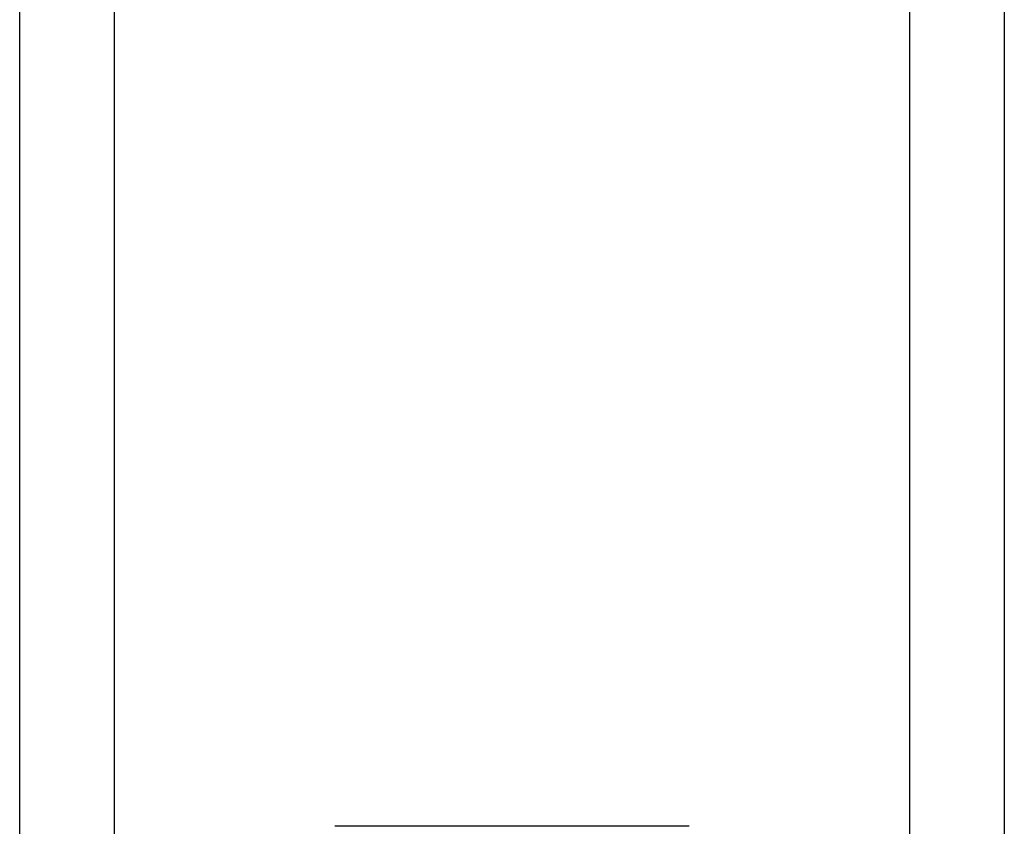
# Model space of a CAD drawing. Header units: inches. Extents: x 4 to 150, y 6 to 82.
# Tile 11 of 100: x 7.116 to 7.678, y 14.674 to 15.134. Entities that reach past the tile are written whole.
import ezdxf

# ---------------------------------------------------------------- set-up
doc = ezdxf.new("R2010")
doc.units = ezdxf.units.IN
doc.header["$MEASUREMENT"] = 0
doc.layers.add('Visible Edges(ANSI)', color=7, linetype='Continuous', lineweight=25)
doc.layers.add('Visible Tangent Edges(ANSI)', color=7, linetype='Continuous', lineweight=25)

msp = doc.modelspace()

# ---------------------------------------------------------------- linework, layer by layer
at = {"layer": 'Visible Edges(ANSI)'}
for p, q in [((7.11554, 14.11201), (7.11554, 53.23184)), ((7.67754, 53.23184), (7.67754, 14.11201)), ((7.49769, 14.67389), (7.29539, 14.67389))]:
    msp.add_line(p, q, dxfattribs=at)
at = {"layer": 'Visible Tangent Edges(ANSI)'}
for p, q in [((7.16939, 53.23184), (7.16939, 14.11201)), ((7.62369, 14.11201), (7.62369, 53.23184))]:
    msp.add_line(p, q, dxfattribs=at)

doc.saveas('drawing.dxf')
